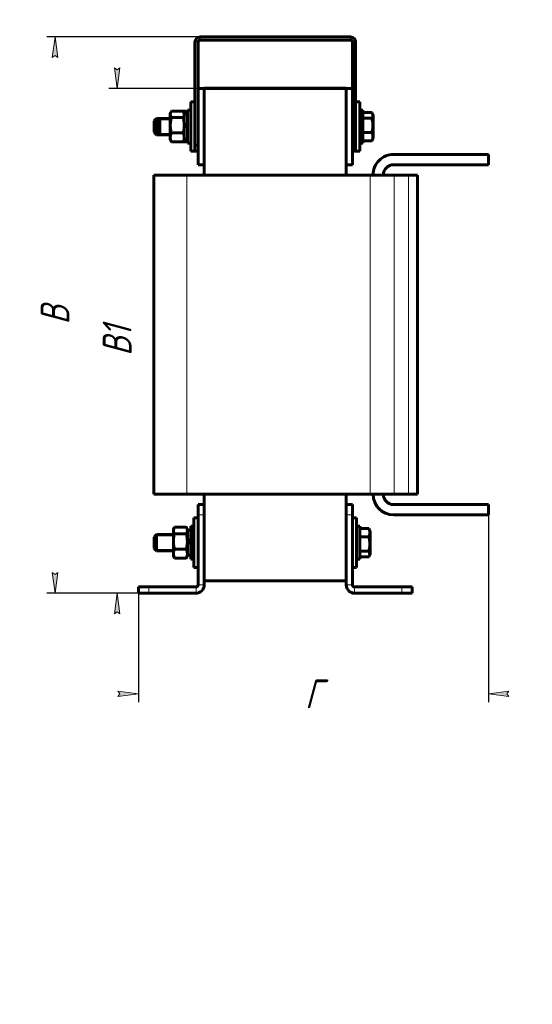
# Model space of a CAD drawing. Header units: millimetres. Extents: x 0 to 297, y 0 to 420.
# Tile 2 of 3: x 173 to 297, y 0 to 239. Entities that reach past the tile are written whole.
import ezdxf

# ---------------------------------------------------------------- set-up
doc = ezdxf.new("R2010")
doc.units = ezdxf.units.MM
doc.linetypes.add('K5LT_BASIC', pattern=[0])
doc.linetypes.add('K5LT_THIN', pattern=[0])
doc.layers.add('Системный слой', color=7, linetype='Continuous')
doc.styles.add('KDIMTEXTSTYLE', font='GOST_AU.SHX', dxfattribs={"width": 0.96, "oblique": 15, "height": 5})
doc.dimstyles.new('KDIMSTYLE (0.50)', dxfattribs={"dimtxt": 5, "dimasz": 1, "dimexe": 2, "dimexo": 0, "dimgap": 1, "dimtad": 1, "dimlfac": 2, "dimtxsty": 'KDIMTEXTSTYLE', "dimsah": 1, "dimcen": 0, "dimdle": 1, "dimadec": 0, "dimazin": 0, "dimtfac": 0.667, "dimtmove": 0, "dimatfit": 3, "dimfxl": 1, "dimtvp": 1, "dimtolj": 1, "dimtzin": 0, "dimarcsym": 0})

# ---------------------------------------------------------------- blocks, each defined once
blk = doc.blocks.new('U18')
at = {"layer": 'Системный слой', "color": 150, "linetype": 'K5LT_BASIC', "lineweight": 60, "true_color": 0x0080ff}
for p, q in [((214.8309477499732, 112.6313929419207), (214.830947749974, 118.0455377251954)), ((214.8309477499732, 106.0455377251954), (214.8309477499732, 112.6313929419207))]:
    blk.add_line(p, q, dxfattribs=at)
blk = doc.blocks.new('U19')
at = {"layer": 'Системный слой', "color": 150, "linetype": 'K5LT_BASIC', "lineweight": 60, "true_color": 0x0080ff}
for p, q in [((214.0809477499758, 219.0455377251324), (214.0809477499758, 214.2116491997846)), ((214.0809477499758, 214.2116491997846), (214.0809477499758, 207.0455377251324))]:
    blk.add_line(p, q, dxfattribs=at)
blk = doc.blocks.new('U20')
at = {"layer": 'Системный слой', "color": 150, "linetype": 'K5LT_BASIC', "lineweight": 60, "true_color": 0x0080ff}
for p, q in [((209.8526551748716, 115.2101010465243), (209.8309477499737, 115.0053400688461)), ((209.9157133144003, 115.4133764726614), (209.8526551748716, 115.2101010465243)), ((210.0149206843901, 115.6141881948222), (209.9157133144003, 115.4133764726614)), ((210.048234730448, 115.6698150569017), (210.0149206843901, 115.6141881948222)), ((210.0837164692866, 115.725212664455), (210.048234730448, 115.6698150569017)), ((210.1212260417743, 115.7803820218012), (210.0837164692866, 115.725212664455))]:
    blk.add_line(p, q, dxfattribs=at)
blk = doc.blocks.new('U21')
at = {"layer": 'Системный слой', "color": 150, "linetype": 'K5LT_BASIC', "lineweight": 60, "true_color": 0x0080ff}
for p, q in [((212.97818170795, 115.7252093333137), (212.9406694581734, 115.780382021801)), ((213.0136607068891, 115.6698161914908), (212.97818170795, 115.7252093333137)), ((213.0469748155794, 115.6141881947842), (213.0136607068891, 115.6698161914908)), ((213.1461809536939, 115.4133754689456), (213.0469748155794, 115.6141881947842)), ((213.2092443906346, 115.2101020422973), (213.1461809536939, 115.4133754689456)), ((213.2309477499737, 115.005340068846), (213.2092443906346, 115.2101020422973))]:
    blk.add_line(p, q, dxfattribs=at)
blk = doc.blocks.new('U22')
at = {"layer": 'Системный слой', "color": 150, "linetype": 'K5LT_BASIC', "lineweight": 60, "true_color": 0x0080ff}
for p, q in [((205.7559477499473, 213.2408227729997), (205.7559477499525, 215.0455377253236)), ((205.7559477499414, 211.0455377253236), (205.7559477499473, 213.2408227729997))]:
    blk.add_line(p, q, dxfattribs=at)
blk = doc.blocks.new('U23')
at = {"layer": 'Системный слой', "color": 150, "linetype": 'K5LT_BASIC', "lineweight": 60, "true_color": 0x0080ff}
for p, q in [((205.1309477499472, 213.1797961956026), (205.1309477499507, 214.4205377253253)), ((205.1309477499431, 211.6705377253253), (205.1309477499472, 213.1797961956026))]:
    blk.add_line(p, q, dxfattribs=at)
blk = doc.blocks.new('U24')
at = {"layer": 'Системный слой', "color": 150, "linetype": 'K5LT_BASIC', "lineweight": 60, "true_color": 0x0080ff}
for p, q in [((255.8809477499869, 217.0455377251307), (255.8809477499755, 213.0455376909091)), ((255.8809477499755, 213.0455376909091), (255.8809477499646, 209.0455377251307))]:
    blk.add_line(p, q, dxfattribs=at)
blk = doc.blocks.new('U25')
at = {"layer": 'Системный слой', "color": 150, "linetype": 'K5LT_BASIC', "lineweight": 60, "true_color": 0x0080ff}
for p, q in [((258.0610226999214, 216.4421576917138), (258.0263960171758, 216.493086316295)), ((258.0263960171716, 215.0622395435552), (258.246210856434, 215.4835055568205)), ((258.0937725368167, 216.3910255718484), (258.0610226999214, 216.4421576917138)), ((258.124524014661, 216.3396766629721), (258.0937725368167, 216.3910255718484)), ((258.2839076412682, 215.9138951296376), (258.124524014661, 216.3396766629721)), ((258.246210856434, 215.4835055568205), (258.2839076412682, 215.9138951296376))]:
    blk.add_line(p, q, dxfattribs=at)
blk = doc.blocks.new('U26')
at = {"layer": 'Системный слой', "color": 150, "linetype": 'K5LT_BASIC', "lineweight": 60, "true_color": 0x0080ff}
for p, q in [((206.5059477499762, 213.2408227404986), (206.5059477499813, 215.0455377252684)), ((206.5059477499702, 211.0455377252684), (206.5059477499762, 213.2408227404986))]:
    blk.add_line(p, q, dxfattribs=at)
blk = doc.blocks.new('U27')
at = {"layer": 'Системный слой', "color": 150, "linetype": 'K5LT_BASIC', "lineweight": 60, "true_color": 0x0080ff}
for p, q in [((205.880947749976, 213.1797961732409), (205.8809477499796, 214.4205377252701)), ((205.8809477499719, 211.6705377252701), (205.880947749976, 213.1797961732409))]:
    blk.add_line(p, q, dxfattribs=at)
blk = doc.blocks.new('U28')
at = {"layer": 'Системный слой', "color": 150, "linetype": 'K5LT_BASIC', "lineweight": 60, "true_color": 0x0080ff}
for p, q in [((255.1309477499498, 111.6549675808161), (255.1309477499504, 116.0455377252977)), ((255.1309477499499, 108.0455377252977), (255.1309477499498, 111.6549675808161))]:
    blk.add_line(p, q, dxfattribs=at)
blk = doc.blocks.new('U29')
at = {"layer": 'Системный слой', "color": 150, "linetype": 'K5LT_BASIC', "lineweight": 60, "true_color": 0x0080ff}
for p, q in [((209.1026551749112, 216.2101010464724), (209.0809477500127, 216.0053400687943)), ((209.1657133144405, 216.4133764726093), (209.1026551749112, 216.2101010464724)), ((209.2649206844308, 216.61418819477), (209.1657133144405, 216.4133764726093)), ((209.2982347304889, 216.6698150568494), (209.2649206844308, 216.61418819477)), ((209.3337164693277, 216.7252126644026), (209.2982347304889, 216.6698150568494)), ((209.3712260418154, 216.7803820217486), (209.3337164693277, 216.7252126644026))]:
    blk.add_line(p, q, dxfattribs=at)
blk = doc.blocks.new('U30')
at = {"layer": 'Системный слой', "color": 150, "linetype": 'K5LT_BASIC', "lineweight": 60, "true_color": 0x0080ff}
for p, q in [((212.228181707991, 216.7252093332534), (212.1906694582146, 216.7803820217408)), ((212.26366070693, 216.6698161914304), (212.228181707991, 216.7252093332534)), ((212.2969748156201, 216.6141881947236), (212.26366070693, 216.6698161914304)), ((212.3961809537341, 216.4133754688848), (212.2969748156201, 216.6141881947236)), ((212.4592443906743, 216.2101020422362), (212.3961809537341, 216.4133754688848)), ((212.4809477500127, 216.005340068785), (212.4592443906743, 216.2101020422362))]:
    blk.add_line(p, q, dxfattribs=at)
blk = doc.blocks.new('U31')
at = {"layer": 'Системный слой', "color": 150, "linetype": 'K5LT_BASIC', "lineweight": 60, "true_color": 0x0080ff}
for p, q in [((214.0309477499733, 112.436107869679), (214.0309477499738, 116.0455377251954)), ((214.0309477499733, 108.0455377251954), (214.0309477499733, 112.436107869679))]:
    blk.add_line(p, q, dxfattribs=at)
blk = doc.blocks.new('U32')
at = {"layer": 'Системный слой', "color": 150, "linetype": 'K5LT_BASIC', "lineweight": 60, "true_color": 0x0080ff}
for p, q in [((255.0809477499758, 219.0455377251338), (255.0809477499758, 213.0455377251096)), ((255.0809477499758, 213.0455377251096), (255.0809477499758, 207.0455377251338))]:
    blk.add_line(p, q, dxfattribs=at)
blk = doc.blocks.new('U33')
at = {"layer": 'Системный слой', "color": 150, "linetype": 'K5LT_BASIC', "lineweight": 60, "true_color": 0x0080ff}
for p, q in [((254.3309477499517, 111.4596825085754), (254.3309477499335, 118.0455377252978)), ((254.3309477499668, 106.0455377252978), (254.3309477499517, 111.4596825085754))]:
    blk.add_line(p, q, dxfattribs=at)
blk = doc.blocks.new('U34')
at = {"layer": 'Системный слой', "color": 150, "linetype": 'K5LT_BASIC', "lineweight": 60, "true_color": 0x0080ff}
for p, q in [((210.0149206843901, 115.6141881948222), (209.8309477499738, 115.2955377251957)), ((210.1212260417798, 115.7983144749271), (210.0149241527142, 115.6141942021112))]:
    blk.add_line(p, q, dxfattribs=at)
blk = doc.blocks.new('U35')
at = {"layer": 'Системный слой', "color": 150, "linetype": 'K5LT_BASIC', "lineweight": 60, "true_color": 0x0080ff}
for p, q in [((210.0642118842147, 108.3958801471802), (210.0826858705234, 108.3614341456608)), ((210.0826858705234, 108.3614341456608), (210.10169680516, 108.32706117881)), ((210.10169680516, 108.32706117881), (210.1212260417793, 108.292760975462))]:
    blk.add_line(p, q, dxfattribs=at)
blk = doc.blocks.new('U36')
at = {"layer": 'Системный слой', "color": 150, "linetype": 'K5LT_BASIC', "lineweight": 60, "true_color": 0x0080ff}
for p, q in [((212.9601986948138, 115.7640142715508), (212.940669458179, 115.7983144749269)), ((212.9792096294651, 115.729641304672), (212.9601986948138, 115.7640142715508)), ((212.9976836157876, 115.6951953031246), (212.9792096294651, 115.729641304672))]:
    blk.add_line(p, q, dxfattribs=at)
blk = doc.blocks.new('U37')
at = {"layer": 'Системный слой', "color": 150, "linetype": 'K5LT_BASIC', "lineweight": 60, "true_color": 0x0080ff}
for p, q in [((213.0469712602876, 115.6141943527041), (212.940669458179, 115.7983144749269)), ((213.2309477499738, 115.2955377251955), (213.0469748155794, 115.6141881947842))]:
    blk.add_line(p, q, dxfattribs=at)
blk = doc.blocks.new('U38')
at = {"layer": 'Системный слой', "color": 150, "linetype": 'K5LT_BASIC', "lineweight": 60, "true_color": 0x0080ff}
for p, q in [((212.9406694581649, 209.3106934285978), (212.9781790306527, 209.3658627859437)), ((212.9781790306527, 209.3658627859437), (213.0136607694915, 209.421260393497)), ((213.0136607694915, 209.421260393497), (213.0469748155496, 209.4768872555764)), ((213.0469748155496, 209.4768872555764), (213.13373624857, 209.6480618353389)), ((213.13373624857, 209.6480618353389), (213.1948381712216, 209.8211092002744)), ((213.1948381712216, 209.8211092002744), (213.2267075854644, 209.9955377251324))]:
    blk.add_line(p, q, dxfattribs=at)
blk = doc.blocks.new('U39')
at = {"layer": 'Системный слой', "color": 150, "linetype": 'K5LT_BASIC', "lineweight": 60, "true_color": 0x0080ff}
for p, q in [((213.0434618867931, 216.5546814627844), (212.9406694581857, 216.7803820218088)), ((213.1270439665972, 216.3263160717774), (213.0434618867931, 216.5546814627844)), ((213.1879145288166, 216.0955377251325), (213.1270439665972, 216.3263160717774))]:
    blk.add_line(p, q, dxfattribs=at)
blk = doc.blocks.new('U40')
at = {"layer": 'Системный слой', "color": 150, "linetype": 'K5LT_BASIC', "lineweight": 60, "true_color": 0x0080ff}
for p, q in [((213.2809477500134, 217.0455377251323), (213.280947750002, 213.0455377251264)), ((213.280947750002, 213.0455377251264), (213.2809477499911, 209.0455377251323))]:
    blk.add_line(p, q, dxfattribs=at)
blk = doc.blocks.new('U41')
at = {"layer": 'Системный слой', "color": 150, "linetype": 'K5LT_BASIC', "lineweight": 60, "true_color": 0x0080ff}
for p, q in [((217.3309477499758, 222.2955377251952), (217.3309477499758, 201.2955377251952)), ((217.3309477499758, 123.7955377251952), (217.3309477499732, 121.2955377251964))]:
    blk.add_line(p, q, dxfattribs=at)
blk = doc.blocks.new('U42')
at = {"layer": 'Системный слой', "color": 150, "linetype": 'K5LT_BASIC', "lineweight": 60, "true_color": 0x0080ff}
for p, q in [((251.8309477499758, 222.2955377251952), (251.8309477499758, 201.2955377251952)), ((251.8309477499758, 123.7955377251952), (251.8309477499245, 121.295537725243))]:
    blk.add_line(p, q, dxfattribs=at)
blk = doc.blocks.new('U43')
at = {"layer": 'Системный слой', "color": 150, "linetype": 'K5LT_BASIC', "lineweight": 60, "true_color": 0x0080ff}
for p, q in [((257.4962092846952, 109.6075633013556), (257.2763960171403, 110.0288358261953)), ((257.2763960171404, 108.5979891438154), (257.3110202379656, 108.6489147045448)), ((257.3110202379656, 108.6489147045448), (257.3437726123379, 108.700050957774)), ((257.3437726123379, 108.700050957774), (257.3745240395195, 108.7513988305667)), ((257.3745240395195, 108.7513988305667), (257.5339056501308, 109.1771676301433)), ((257.5339056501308, 109.1771676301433), (257.4962092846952, 109.6075633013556))]:
    blk.add_line(p, q, dxfattribs=at)
blk = doc.blocks.new('KDIMARROW_01')
at = {"layer": 'Системный слой'}
blk.add_hatch(color=0, dxfattribs=at).paths.add_polyline_path([(-5, -0.6582624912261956), (0, 0), (-5, 0.658262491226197), (-4.5, 6e-16)])
at = {"layer": 'Системный слой', "color": 0, "linetype": 'K5LT_THIN', "lineweight": 18}
for p, q in [((-4.5, 6e-16), (-5, 0.658262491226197)), ((-5, 0.658262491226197), (0, 0)), ((0, 0), (-5, -0.6582624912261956)), ((-5, -0.6582624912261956), (-4.5, 6e-16)), ((0, 0), (-1, 0))]:
    blk.add_line(p, q, dxfattribs=at)

msp = doc.modelspace()

# ---------------------------------------------------------------- linework, layer by layer
at = {"layer": 'Системный слой', "color": 150, "linetype": 'K5LT_BASIC', "lineweight": 60, "true_color": 0x0080ff}
for p, q in [((216.3309477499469, 234.795537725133), (252.8309477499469, 234.795537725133)), ((215.080947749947, 208.545537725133), (215.0809477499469, 233.545537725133)), ((215.8309477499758, 222.2955377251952), (215.8309477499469, 233.545537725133)), ((216.3309477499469, 234.045537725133), (252.8309477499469, 234.045537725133)), ((253.3309477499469, 233.5455377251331), (253.3309477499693, 222.2955377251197)), ((254.0809477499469, 233.5455377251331), (254.0809477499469, 208.545537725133)), ((215.8309477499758, 222.2955377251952), (215.8309477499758, 203.7955377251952)), ((215.8309477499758, 222.2955377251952), (217.3309477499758, 222.2955377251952)), ((217.3309477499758, 222.2955377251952), (217.3309477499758, 222.3455377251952)), ((217.3309477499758, 222.3455377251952), (251.8309477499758, 222.3455377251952)), ((217.3309477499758, 222.2955377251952), (217.3309477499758, 203.7955377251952)), ((217.3309477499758, 222.2955377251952), (251.8309477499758, 222.2955377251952)), ((217.3309477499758, 222.2955377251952), (251.8309477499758, 222.2955377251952)), ((251.8309477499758, 222.2955377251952), (251.8309477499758, 222.3455377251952)), ((251.8309477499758, 222.2955377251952), (251.8309477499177, 203.7955377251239)), ((251.8309477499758, 222.2955377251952), (253.3309477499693, 222.2955377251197)), ((253.3309477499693, 222.2955377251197), (253.3309477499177, 203.7955377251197)), ((214.0809477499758, 219.0455377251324), (215.080947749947, 219.0455377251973)), ((214.0809477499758, 219.0455377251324), (214.8309477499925, 219.045537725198)), ((214.8309477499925, 219.045537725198), (215.080947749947, 219.0455377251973)), ((254.0809477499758, 219.0455377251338), (254.3309477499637, 219.0455377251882)), ((254.0809477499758, 219.0455377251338), (255.0809477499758, 219.0455377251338)), ((209.2649206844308, 216.61418819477), (209.0809477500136, 216.2955377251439)), ((209.0809477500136, 216.2955377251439), (209.0809477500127, 216.0053400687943)), ((209.0809477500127, 216.0053400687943), (209.0809477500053, 213.3628759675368)), ((212.1906694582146, 216.7803820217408), (209.3712260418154, 216.7803820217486)), ((212.1906694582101, 215.2302981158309), (209.3712260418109, 215.2302981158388)), ((212.9406694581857, 216.7803820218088), (212.1906694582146, 216.7803820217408)), ((212.4809477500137, 216.2955377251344), (212.2969748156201, 216.6141881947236)), ((212.4809477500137, 216.2955377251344), (212.4809477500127, 216.005340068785)), ((212.4809477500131, 216.0955377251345), (213.2809477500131, 216.0955377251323)), ((212.4809477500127, 216.005340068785), (212.4809477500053, 213.3628759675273)), ((213.2309477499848, 216.2955377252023), (213.0469748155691, 216.61418819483)), ((213.2309477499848, 216.2955377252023), (213.2309477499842, 216.0955377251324)), ((213.2809477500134, 217.0455377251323), (214.0809477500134, 217.0455377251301)), ((255.0809477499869, 217.0455377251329), (255.8809477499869, 217.0455377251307)), ((255.8809477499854, 216.4930863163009), (258.0263960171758, 216.493086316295)), ((258.124524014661, 216.3396766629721), (258.3809477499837, 215.8955377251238)), ((258.3809477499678, 210.1955377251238), (258.3809477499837, 215.8955377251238)), ((205.7559477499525, 215.0455377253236), (205.1309477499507, 214.4205377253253)), ((206.5059477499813, 215.0455377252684), (205.7559477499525, 215.0455377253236)), ((206.5059477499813, 215.0455377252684), (205.8809477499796, 214.4205377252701)), ((209.08094775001, 215.0455377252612), (206.5059477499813, 215.0455377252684)), ((209.0809477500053, 213.3628759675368), (209.0809477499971, 210.4030736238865)), ((212.4809477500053, 213.3628759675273), (212.4809477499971, 210.4030736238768)), ((255.8809477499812, 215.0622395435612), (258.0263960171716, 215.0622395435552)), ((205.7559477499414, 211.0455377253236), (205.1309477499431, 211.6705377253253)), ((206.5059477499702, 211.0455377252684), (205.7559477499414, 211.0455377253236)), ((206.5059477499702, 211.0455377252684), (205.8809477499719, 211.6705377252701)), ((209.0809477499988, 211.0455377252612), (206.5059477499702, 211.0455377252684)), ((209.0809477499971, 210.4030736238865), (209.0809477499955, 209.7955377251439)), ((212.1906694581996, 211.4954538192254), (209.3712260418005, 211.4954538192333)), ((212.4809477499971, 210.4030736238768), (212.4809477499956, 209.7955377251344)), ((255.8809477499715, 211.614690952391), (258.026396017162, 211.614690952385)), ((209.2649206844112, 209.4768872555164), (209.0809477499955, 209.7955377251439)), ((212.1906694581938, 209.3106934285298), (209.3712260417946, 209.3106934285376)), ((212.9406694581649, 209.3106934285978), (212.1906694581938, 209.3106934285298)), ((212.4809477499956, 209.7955377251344), (212.2969748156, 209.4768872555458)), ((212.4809477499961, 209.9955377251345), (213.2809477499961, 209.9955377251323)), ((213.2309477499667, 209.7955377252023), (213.0469748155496, 209.4768872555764)), ((213.2309477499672, 209.9955377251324), (213.2309477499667, 209.7955377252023)), ((213.2809477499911, 209.0455377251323), (214.0809477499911, 209.0455377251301)), ((215.830947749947, 208.545537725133), (215.080947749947, 208.545537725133)), ((215.080947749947, 208.545537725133), (215.0809477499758, 207.0455377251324)), ((253.3309477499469, 208.545537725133), (254.0809477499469, 208.545537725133)), ((254.0809477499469, 208.545537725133), (254.0809477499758, 207.0455377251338)), ((255.0809477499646, 209.0455377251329), (255.8809477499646, 209.0455377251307)), ((255.8809477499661, 209.5979891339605), (258.0263960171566, 209.5979891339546)), ((258.1245240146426, 209.7513987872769), (258.3809477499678, 210.1955377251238)), ((214.0809477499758, 207.0455377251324), (215.0809477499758, 207.0455377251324)), ((215.0809477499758, 207.0455377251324), (215.830947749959, 207.0455377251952)), ((253.3309477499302, 207.045537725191), (254.0809477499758, 207.0455377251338)), ((254.0809477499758, 207.0455377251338), (255.0809477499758, 207.0455377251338)), ((263.3309477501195, 206.2955377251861), (286.3309477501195, 206.2955377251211)), ((286.3309477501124, 203.7955377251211), (286.3309477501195, 206.2955377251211)), ((215.8309477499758, 203.7955377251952), (217.3309477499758, 203.7955377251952)), ((251.8309477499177, 203.7955377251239), (253.3309477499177, 203.7955377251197)), ((263.3309477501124, 203.7955377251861), (286.3309477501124, 203.7955377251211)), ((205.0809477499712, 123.7955377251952), (205.0809477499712, 201.2955377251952)), ((205.0809477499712, 201.2955377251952), (213.0809477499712, 201.2955377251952)), ((213.0809477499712, 201.2955377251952), (257.6243665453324, 201.2955377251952)), ((257.6243665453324, 201.2955377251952), (263.4499664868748, 201.2955377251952)), ((263.4499664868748, 201.2955377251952), (266.9065476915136, 201.2955377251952)), ((266.9065476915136, 201.2955377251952), (269.0809477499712, 201.2955377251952)), ((269.0809477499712, 123.7955377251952), (269.0809477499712, 201.2955377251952)), ((205.0809477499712, 123.7955377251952), (213.0809477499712, 123.7955377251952)), ((213.0809477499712, 123.7955377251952), (257.6243665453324, 123.7955377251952)), ((257.6243665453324, 123.7955377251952), (263.4499664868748, 123.7955377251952)), ((263.4499664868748, 123.7955377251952), (266.9065476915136, 123.7955377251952)), ((266.9065476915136, 123.7955377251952), (269.0809477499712, 123.7955377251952)), ((215.8309477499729, 118.7955377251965), (215.8309477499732, 121.2955377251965)), ((217.3309477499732, 121.2955377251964), (215.8309477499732, 121.2955377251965)), ((217.3309477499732, 121.2955377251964), (217.3309477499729, 118.7955377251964)), ((251.8309477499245, 121.295537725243), (253.3309477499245, 121.2955377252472)), ((251.8309477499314, 118.795537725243), (251.8309477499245, 121.295537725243)), ((253.3309477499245, 121.2955377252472), (253.3309477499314, 118.7955377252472)), ((286.3309477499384, 121.2955377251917), (263.3309477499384, 121.2955377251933)), ((286.3309477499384, 121.2955377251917), (286.3309477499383, 118.7955377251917)), ((215.8309477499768, 118.0455377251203), (214.830947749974, 118.0455377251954)), ((215.8309477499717, 101.7955377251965), (215.8309477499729, 118.7955377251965)), ((217.3309477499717, 101.7955377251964), (217.3309477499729, 118.7955377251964)), ((251.8309477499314, 118.795537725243), (251.8309477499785, 101.795537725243)), ((253.3309477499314, 118.7955377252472), (253.3309477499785, 101.7955377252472)), ((254.3309477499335, 118.0455377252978), (253.3309477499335, 118.045537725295)), ((286.3309477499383, 118.7955377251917), (263.3309477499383, 118.7955377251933)), ((210.0149206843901, 115.6141881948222), (209.8309477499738, 115.2955377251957)), ((209.8309477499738, 115.2955377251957), (209.8309477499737, 115.0053400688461)), ((209.8309477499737, 115.0053400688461), (209.8309477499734, 112.3628759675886)), ((212.940669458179, 115.7983144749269), (210.1212260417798, 115.7983144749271)), ((212.9406694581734, 115.780382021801), (210.1212260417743, 115.7803820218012)), ((213.2309477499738, 115.2955377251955), (213.0469748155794, 115.6141881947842)), ((213.2309477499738, 115.2955377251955), (213.2309477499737, 115.005340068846)), ((214.0309477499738, 115.0955377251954), (213.2309477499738, 115.0955377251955)), ((213.2309477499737, 115.005340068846), (213.2309477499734, 112.3628759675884)), ((214.8309477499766, 116.0455377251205), (214.0309477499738, 116.0455377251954)), ((255.1309477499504, 116.0455377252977), (254.3309477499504, 116.0455377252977)), ((255.1309477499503, 115.4930863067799), (257.2763960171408, 115.4930863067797)), ((257.3745240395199, 115.3396766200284), (257.6309477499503, 114.8955377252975)), ((257.6309477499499, 109.1955377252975), (257.6309477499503, 114.8955377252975)), ((205.7559477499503, 114.045537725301), (205.1309477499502, 113.4205377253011)), ((205.13094774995, 110.6705377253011), (205.1309477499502, 113.4205377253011)), ((209.8309477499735, 114.0455377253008), (205.7559477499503, 114.045537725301)), ((205.75594774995, 110.045537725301), (205.7559477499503, 114.045537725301)), ((209.8309477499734, 112.3628759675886), (209.8309477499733, 109.4030736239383)), ((212.9406694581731, 114.2302981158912), (210.1212260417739, 114.2302981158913)), ((213.2309477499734, 112.3628759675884), (213.2309477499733, 109.4030736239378)), ((255.13094774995, 113.4763844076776), (257.2763960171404, 113.4763844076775)), ((205.75594774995, 110.045537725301), (205.13094774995, 110.6705377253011)), ((209.8309477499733, 110.0455377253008), (205.75594774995, 110.045537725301)), ((212.9406694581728, 110.4954538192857), (210.1212260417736, 110.4954538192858)), ((255.1309477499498, 110.0288358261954), (257.2763960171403, 110.0288358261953)), ((209.8309477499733, 109.4030736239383), (209.8309477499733, 108.7955377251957)), ((210.0149206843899, 108.4768872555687), (209.8309477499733, 108.7955377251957)), ((210.1212260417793, 108.292760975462), (209.8309477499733, 108.7955377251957)), ((212.9406694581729, 108.31069342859), (210.1212260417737, 108.3106934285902)), ((212.9406694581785, 108.2927609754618), (210.1212260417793, 108.292760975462)), ((213.2309477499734, 108.7955377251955), (212.9406694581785, 108.2927609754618)), ((213.2309477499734, 108.7955377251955), (213.0469748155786, 108.4768872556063)), ((213.2309477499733, 109.4030736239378), (213.2309477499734, 108.7955377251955)), ((214.0309477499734, 108.9955377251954), (213.2309477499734, 108.9955377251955)), ((214.0309477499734, 108.9955377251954), (213.2309477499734, 108.9955377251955)), ((214.8309477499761, 108.0455377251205), (214.0309477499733, 108.0455377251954)), ((214.8309477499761, 108.0455377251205), (214.0309477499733, 108.0455377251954)), ((255.1309477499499, 108.0455377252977), (254.3309477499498, 108.0455377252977)), ((255.1309477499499, 108.5979891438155), (257.2763960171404, 108.5979891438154)), ((257.3745240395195, 108.7513988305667), (257.6309477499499, 109.1955377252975)), ((215.830947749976, 106.0455377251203), (214.8309477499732, 106.0455377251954)), ((215.830947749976, 106.0455377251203), (214.8309477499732, 106.0455377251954)), ((254.3309477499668, 106.0455377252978), (253.3309477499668, 106.045537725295)), ((217.3309477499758, 102.7955377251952), (251.8309477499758, 102.7955377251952)), ((201.3309477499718, 99.79553772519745), (201.3309477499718, 101.2955377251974)), ((201.3309477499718, 101.2955377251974), (203.8309477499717, 101.2955377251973)), ((203.8309477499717, 101.2955377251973), (215.3309477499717, 101.2955377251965)), ((253.8309477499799, 101.2955377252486), (265.3309477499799, 101.2955377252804)), ((265.3309477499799, 101.2955377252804), (267.8309477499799, 101.2955377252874)), ((267.8309477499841, 99.79553772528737), (267.8309477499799, 101.2955377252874)), ((201.3309477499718, 99.79553772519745), (203.8309477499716, 99.79553772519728)), ((203.8309477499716, 99.79553772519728), (215.3309477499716, 99.7955377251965)), ((253.8309477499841, 99.79553772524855), (265.3309477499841, 99.79553772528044)), ((265.3309477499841, 99.79553772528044), (267.8309477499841, 99.79553772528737))]:
    msp.add_line(p, q, dxfattribs=at)
at = {"layer": 'Системный слой', "color": 7, "linetype": 'K5LT_THIN', "lineweight": 18}
for p, q in [((216.3309477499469, 234.795537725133), (216.3309477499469, 234.045537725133)), ((252.8309477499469, 234.045537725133), (252.8309477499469, 234.795537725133)), ((215.8309477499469, 233.545537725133), (215.0809477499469, 233.545537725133)), ((253.3309477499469, 233.5455377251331), (254.0809477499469, 233.5455377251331)), ((205.7559477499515, 214.7072465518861), (205.417656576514, 214.7072465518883)), ((206.167656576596, 214.707246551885), (205.7559477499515, 214.7072465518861)), ((206.5059477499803, 214.7072465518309), (206.167656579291, 214.7072465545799)), ((209.080947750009, 214.7072465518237), (206.5059477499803, 214.7072465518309)), ((205.7559477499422, 211.3838288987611), (205.4176565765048, 211.383828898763)), ((206.1676565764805, 211.3838288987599), (205.7559477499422, 211.3838288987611)), ((206.5059477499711, 211.3838288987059), (206.1676565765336, 211.3838288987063)), ((209.0809477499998, 211.3838288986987), (206.5059477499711, 211.3838288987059)), ((213.0809477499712, 123.7955377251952), (213.0809477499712, 201.2955377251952)), ((257.6243665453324, 123.7955377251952), (257.6243665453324, 201.2955377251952)), ((263.4499664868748, 123.7955377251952), (263.4499664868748, 201.2955377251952)), ((266.9065476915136, 123.7955377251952), (266.9065476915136, 201.2955377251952)), ((217.3309477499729, 118.7955377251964), (215.8309477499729, 118.7955377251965)), ((251.8309477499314, 118.795537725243), (253.3309477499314, 118.7955377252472)), ((205.7559477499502, 113.7072465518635), (205.4176565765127, 113.7072465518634)), ((209.8309477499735, 113.7072465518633), (205.7559477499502, 113.7072465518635)), ((205.7559477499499, 110.3838288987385), (205.4176565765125, 110.3838288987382)), ((209.8309477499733, 110.3838288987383), (205.7559477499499, 110.3838288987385)), ((203.8309477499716, 99.79553772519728), (203.8309477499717, 101.2955377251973)), ((215.3309477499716, 99.7955377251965), (215.3309477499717, 101.2955377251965)), ((217.3309477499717, 101.7955377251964), (215.8309477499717, 101.7955377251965)), ((251.8309477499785, 101.795537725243), (253.3309477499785, 101.7955377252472)), ((253.8309477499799, 101.2955377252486), (253.8309477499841, 99.79553772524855)), ((265.3309477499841, 99.79553772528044), (265.3309477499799, 101.2955377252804))]:
    msp.add_line(p, q, dxfattribs=at)
at = {"layer": 'Системный слой', "color": 150, "linetype": 'K5LT_BASIC', "lineweight": 60, "true_color": 0x0080ff}
for centre, radius, start, end in [((216.3309477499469, 233.545537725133), 1.25, 90.00000000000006, 180), ((252.8309477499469, 233.545537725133), 1.25, 0, 90.00000000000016), ((216.3309477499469, 233.545537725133), 0.5, 90.0000000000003, 180), ((252.8309477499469, 233.545537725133), 0.5, 0, 90), ((263.3309477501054, 201.2955377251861), 5, 89.99999999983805, 179.9999999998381), ((263.3309477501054, 201.2955377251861), 2.499999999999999, 90.00000000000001, 180), ((263.3309477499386, 123.7955377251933), 4.999999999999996, 180, 270), ((263.3309477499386, 123.7955377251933), 2.5, 179.9999999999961, 269.9999999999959), ((212.815360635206, 114.2414177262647), 3.111637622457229, 149.977078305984, 152.1468769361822), ((210.2465349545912, 109.8496576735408), 3.111637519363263, 329.9770782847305, 332.14687809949), ((215.3309477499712, 101.7955377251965), 0.4999999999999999, 269.9999999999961, 0), ((215.3309477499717, 101.7955377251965), 2, 269.9999999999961, 0), ((253.8309477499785, 101.7955377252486), 2, 180, 270), ((253.8309477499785, 101.7955377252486), 0.5, 180, 270)]:
    msp.add_arc(centre, radius, start, end, dxfattribs=at)
for centre, major_axis, ratio, start_param, end_param in [((212.0622825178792, 213.0455377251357), (8.379262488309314, 3.038621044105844), 0.0314126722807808, 1.413459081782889, 1.509423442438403), ((212.0622825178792, 213.0455377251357), (5.631963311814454, 2.042351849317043), 0.0314126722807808, 1.341310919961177, 1.485004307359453), ((213.6996129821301, 213.0455377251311), (8.379262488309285, 3.038621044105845), 0.0314126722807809, -4.673797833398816, -4.577833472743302), ((212.8122825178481, 112.0455377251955), (-8.37926248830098, -3.038621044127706), 0.031412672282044, 4.555051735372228, 4.651016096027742), ((212.8122825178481, 112.0455377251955), (-5.631963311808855, -2.042351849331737), 0.031412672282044, 4.482903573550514, 4.626596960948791), ((214.449612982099, 112.0455377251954), (-8.379262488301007, -3.038621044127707), 0.0314126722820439, -1.532205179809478, -1.436240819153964)]:
    msp.add_ellipse(centre, major_axis=major_axis, ratio=ratio, start_param=start_param, end_param=end_param, dxfattribs=at)
for points, knots in [([(209.0809477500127, 216.0053400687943), (209.0809466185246, 215.9578202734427), (209.0877980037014, 215.8660066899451), (209.1179417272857, 215.7262365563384), (209.1606230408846, 215.6048126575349), (209.2371085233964, 215.4372234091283), (209.3093390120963, 215.3188490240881), (209.3712260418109, 215.2302981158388)], [0, 0, 0, 0, 1.447402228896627, 2.799720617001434, 4.280073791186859, 5.188369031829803, 8, 8, 8, 8]), ([(209.3712260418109, 215.2302981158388), (209.3276386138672, 215.0800276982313), (209.259744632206, 214.8228919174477), (209.1959180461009, 214.5194529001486), (209.1550710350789, 214.2869586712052), (209.1256657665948, 214.085680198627), (209.0978560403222, 213.8245480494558), (209.0835591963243, 213.5853513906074), (209.0809477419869, 213.4224132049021), (209.0809477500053, 213.3628759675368)], [0, 0, 0, 0, 2.474942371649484, 4.205135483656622, 4.904264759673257, 6.209402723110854, 7.422733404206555, 9.0585836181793, 10, 10, 10, 10]), ([(212.1906694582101, 215.2302981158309), (212.2292881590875, 215.2855588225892), (212.2866791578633, 215.3747730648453), (212.3541384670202, 215.5003731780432), (212.3982407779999, 215.5988331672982), (212.4346244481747, 215.7001547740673), (212.4632868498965, 215.8085031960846), (212.4783362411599, 215.9130054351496), (212.4809479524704, 215.9806301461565), (212.4809477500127, 216.005340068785)], [0, 0, 0, 0, 2.192923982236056, 3.518258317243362, 4.904264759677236, 6.009799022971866, 7.42273340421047, 9.05858361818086, 10, 10, 10, 10]), ([(212.4809477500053, 213.3628759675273), (212.4809488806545, 213.4773723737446), (212.4740974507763, 213.69859229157), (212.4439537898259, 214.0353609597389), (212.4012724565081, 214.3279253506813), (212.3460057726, 214.6197000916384), (212.2805703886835, 214.9063020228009), (212.222424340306, 215.1208215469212), (212.1906694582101, 215.2302981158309)], [0, 0, 0, 0, 1.628327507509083, 3.149685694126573, 4.81508301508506, 5.8369151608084, 7.376988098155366, 9, 9, 9, 9]), ([(209.0809477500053, 213.3628759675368), (209.0809466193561, 213.2483795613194), (209.0877980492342, 213.0271596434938), (209.1179417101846, 212.6903909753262), (209.1606230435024, 212.3978265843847), (209.2158897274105, 212.1060518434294), (209.281325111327, 211.8194499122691), (209.3394711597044, 211.6049303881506), (209.3712260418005, 211.4954538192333)], [0, 0, 0, 0, 1.628327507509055, 3.149685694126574, 4.815083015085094, 5.836915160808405, 7.37698809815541, 9, 9, 9, 9]), ([(212.1906694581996, 211.4954538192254), (212.2342568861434, 211.6457242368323), (212.3021508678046, 211.9028600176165), (212.3659774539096, 212.2062990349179), (212.4068244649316, 212.4387932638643), (212.4362297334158, 212.6400717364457), (212.4640394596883, 212.9012038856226), (212.4783363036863, 213.1404005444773), (212.4809477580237, 213.3033387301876), (212.4809477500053, 213.3628759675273)], [0, 0, 0, 0, 2.474942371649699, 4.205135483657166, 4.904264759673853, 6.209402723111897, 7.422733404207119, 9.058583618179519, 10, 10, 10, 10]), ([(258.026396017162, 211.614690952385), (258.070429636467, 211.7664990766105), (258.1356880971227, 212.015959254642), (258.2041596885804, 212.3511499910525), (258.2455545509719, 212.6117736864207), (258.2726132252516, 212.8466620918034), (258.2901204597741, 213.087515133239), (258.2964458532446, 213.3294526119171), (258.2909884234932, 213.5616921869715), (258.27579215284, 213.7964487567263), (258.2461863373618, 214.0694283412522), (258.1743333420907, 214.5044977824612), (258.0899441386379, 214.8431542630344), (258.0263960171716, 215.0622395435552)], [0, 0, 0, 0, 1.896476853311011, 3.090857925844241, 4.103534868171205, 5.062016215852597, 5.92721662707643, 6.99984169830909, 7.964308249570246, 8.71339026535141, 9.822572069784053, 11.25916190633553, 14, 14, 14, 14]), ([(209.0809477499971, 210.4030736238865), (209.0809466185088, 210.3360970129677), (209.0877980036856, 210.2066906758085), (209.1179417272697, 210.0096921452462), (209.1606230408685, 209.8385516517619), (209.2371085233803, 209.6023435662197), (209.3093390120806, 209.4355011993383), (209.3712260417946, 209.3106934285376)], [0, 0, 0, 0, 1.447402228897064, 2.799720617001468, 4.280073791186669, 5.188369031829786, 8, 8, 8, 8]), ([(209.3712260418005, 211.4954538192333), (209.3326073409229, 211.4175668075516), (209.2752163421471, 211.2918241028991), (209.2077570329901, 211.1147974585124), (209.1636547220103, 210.9760233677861), (209.1272710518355, 210.8332159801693), (209.0986086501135, 210.6805046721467), (209.08355925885, 210.5332143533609), (209.0809475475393, 210.4379009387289), (209.0809477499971, 210.4030736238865)], [0, 0, 0, 0, 2.192923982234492, 3.518258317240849, 4.904264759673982, 6.009799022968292, 7.422733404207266, 9.058583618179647, 10, 10, 10, 10]), ([(212.4809477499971, 210.4030736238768), (212.4809488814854, 210.4700502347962), (212.4740974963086, 210.5994565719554), (212.4439537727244, 210.7964551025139), (212.4012724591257, 210.9675955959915), (212.3247869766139, 211.2038036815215), (212.2525564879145, 211.370646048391), (212.1906694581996, 211.4954538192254)], [0, 0, 0, 0, 1.447402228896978, 2.79972061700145, 4.280073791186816, 5.188369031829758, 8, 8, 8, 8]), ([(212.1906694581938, 209.3106934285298), (212.2292881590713, 209.3885804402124), (212.2866791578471, 209.5143231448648), (212.3541384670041, 209.6913497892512), (212.3982407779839, 209.830123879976), (212.4346244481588, 209.9729312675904), (212.4632868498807, 210.1256425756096), (212.4783362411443, 210.2729328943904), (212.4809479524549, 210.3682463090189), (212.4809477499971, 210.4030736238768)], [0, 0, 0, 0, 2.192923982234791, 3.518258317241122, 4.904264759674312, 6.009799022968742, 7.42273340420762, 9.0585836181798, 10, 10, 10, 10]), ([(258.0263960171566, 209.5979891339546), (258.0902555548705, 209.7267748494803), (258.1730061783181, 209.9212201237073), (258.2423069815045, 210.164753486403), (258.27261307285, 210.318651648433), (258.2901205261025, 210.4595424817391), (258.2964458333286, 210.601067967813), (258.2902595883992, 210.7550640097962), (258.2707204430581, 210.9100695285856), (258.2293487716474, 211.1033321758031), (258.1536462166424, 211.3391296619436), (258.0737133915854, 211.5192655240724), (258.026396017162, 211.614690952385)], [0, 0, 0, 0, 2.553902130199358, 3.810425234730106, 4.700443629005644, 5.503844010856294, 6.499853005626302, 7.395429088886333, 8.436530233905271, 9.460020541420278, 11.10496082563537, 13, 13, 13, 13]), ([(209.8309477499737, 115.0053400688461), (209.8309466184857, 114.9578202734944), (209.8377980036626, 114.866006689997), (209.8679417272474, 114.7262365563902), (209.9106230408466, 114.604812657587), (209.9871085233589, 114.4372234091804), (210.059339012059, 114.3188490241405), (210.1212260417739, 114.2302981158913)], [0, 0, 0, 0, 1.447402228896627, 2.799720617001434, 4.280073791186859, 5.188369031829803, 8, 8, 8, 8]), ([(212.9406694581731, 114.2302981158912), (212.9792881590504, 114.2855588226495), (213.036679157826, 114.3747730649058), (213.1041384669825, 114.5003731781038), (213.148240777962, 114.598833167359), (213.1846244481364, 114.7001547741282), (213.213286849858, 114.8085031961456), (213.2283362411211, 114.9130054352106), (213.2309479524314, 114.9806301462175), (213.2309477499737, 115.005340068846)], [0, 0, 0, 0, 2.192923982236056, 3.518258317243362, 4.904264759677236, 6.009799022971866, 7.42273340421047, 9.05858361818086, 10, 10, 10, 10]), ([(257.2763960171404, 113.4763844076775), (257.340255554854, 113.605170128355), (257.4230061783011, 113.7996154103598), (257.4923069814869, 114.043148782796), (257.5226130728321, 114.1970469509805), (257.5401205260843, 114.3379377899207), (257.5464458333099, 114.4794632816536), (257.5402595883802, 114.6334593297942), (257.5207204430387, 114.7884648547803), (257.4793487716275, 114.9817275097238), (257.403646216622, 115.2175250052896), (257.3237133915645, 115.3976608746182), (257.2763960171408, 115.4930863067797)], [0, 0, 0, 0, 2.553902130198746, 3.810425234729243, 4.70044362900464, 5.503844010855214, 6.499853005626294, 7.395429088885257, 8.436530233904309, 9.46002054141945, 11.10496082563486, 13, 13, 13, 13]), ([(209.8309477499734, 112.3628759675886), (209.8309466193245, 112.2483795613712), (209.8377980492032, 112.0271596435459), (209.8679417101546, 111.6903909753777), (209.9106230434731, 111.3978265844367), (209.965889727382, 111.1060518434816), (210.0313251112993, 110.8194499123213), (210.0894711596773, 110.6049303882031), (210.1212260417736, 110.4954538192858)], [0, 0, 0, 0, 1.628327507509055, 3.149685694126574, 4.815083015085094, 5.836915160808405, 7.37698809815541, 9, 9, 9, 9]), ([(210.1212260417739, 114.2302981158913), (210.0776386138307, 114.0800276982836), (210.0097446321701, 113.8228919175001), (209.9459180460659, 113.5194529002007), (209.9050710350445, 113.2869586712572), (209.8756657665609, 113.0856801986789), (209.8478560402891, 112.8245480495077), (209.8335591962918, 112.5853513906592), (209.8309477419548, 112.4224132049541), (209.8309477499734, 112.3628759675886)], [0, 0, 0, 0, 2.474942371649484, 4.205135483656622, 4.904264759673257, 6.209402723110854, 7.422733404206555, 9.0585836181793, 10, 10, 10, 10]), ([(213.2309477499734, 112.3628759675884), (213.2309488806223, 112.4773723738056), (213.2240974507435, 112.6985922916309), (213.1939537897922, 113.0353609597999), (213.1512724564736, 113.3279253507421), (213.0960057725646, 113.619700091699), (213.0305703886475, 113.9063020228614), (212.9724243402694, 114.1208215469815), (212.9406694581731, 114.2302981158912)], [0, 0, 0, 0, 1.628327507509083, 3.149685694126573, 4.81508301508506, 5.8369151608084, 7.376988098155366, 9, 9, 9, 9]), ([(212.9406694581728, 110.4954538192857), (212.9842568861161, 110.6457242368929), (213.0521508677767, 110.9028600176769), (213.1159774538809, 111.2062990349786), (213.1568244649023, 111.4387932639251), (213.1862297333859, 111.6400717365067), (213.2140394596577, 111.9012038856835), (213.228336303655, 112.1404005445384), (213.2309477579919, 112.3033387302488), (213.2309477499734, 112.3628759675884)], [0, 0, 0, 0, 2.474942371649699, 4.205135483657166, 4.904264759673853, 6.209402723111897, 7.422733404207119, 9.058583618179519, 10, 10, 10, 10]), ([(257.2763960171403, 110.0288358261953), (257.3204296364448, 110.1806439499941), (257.3856880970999, 110.4301041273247), (257.4541596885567, 110.7652948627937), (257.4955545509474, 111.0259185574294), (257.5226132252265, 111.2608069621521), (257.5401204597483, 111.5016600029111), (257.5464458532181, 111.7435974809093), (257.5409884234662, 111.9758370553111), (257.5257921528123, 112.210593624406), (257.4961863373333, 112.4835732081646), (257.4243333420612, 112.9186426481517), (257.3399441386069, 113.257299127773), (257.2763960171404, 113.4763844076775)], [0, 0, 0, 0, 1.896476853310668, 3.090857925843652, 4.103534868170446, 5.062016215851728, 5.927216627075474, 6.999841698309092, 7.964308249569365, 8.713390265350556, 9.822572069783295, 11.25916190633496, 14, 14, 14, 14]), ([(210.1212260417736, 110.4954538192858), (210.0826073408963, 110.417566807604), (210.0252163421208, 110.2918241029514), (209.9577570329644, 110.1147974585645), (209.9136547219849, 109.9760233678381), (209.8772710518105, 109.8332159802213), (209.8486086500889, 109.6805046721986), (209.8335592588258, 109.5332143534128), (209.8309475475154, 109.4379009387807), (209.8309477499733, 109.4030736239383)], [0, 0, 0, 0, 2.192923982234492, 3.518258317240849, 4.904264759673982, 6.009799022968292, 7.422733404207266, 9.058583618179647, 10, 10, 10, 10]), ([(213.2309477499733, 109.4030736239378), (213.2309488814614, 109.4700502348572), (213.2240974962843, 109.5994565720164), (213.1939537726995, 109.7964551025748), (213.1512724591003, 109.9675955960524), (213.0747869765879, 110.2038036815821), (213.0025564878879, 110.3706460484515), (212.9406694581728, 110.4954538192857)], [0, 0, 0, 0, 1.447402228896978, 2.79972061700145, 4.280073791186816, 5.188369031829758, 8, 8, 8, 8]), ([(209.8309477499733, 109.4030736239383), (209.8309466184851, 109.3360970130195), (209.8377980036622, 109.2066906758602), (209.8679417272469, 109.009692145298), (209.9106230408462, 108.8385516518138), (209.9871085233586, 108.6023435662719), (210.0593390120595, 108.4355011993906), (210.1212260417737, 108.3106934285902)], [0, 0, 0, 0, 1.447402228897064, 2.799720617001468, 4.280073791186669, 5.188369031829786, 8, 8, 8, 8]), ([(212.9406694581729, 108.31069342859), (212.9792881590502, 108.3885804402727), (213.0366791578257, 108.5143231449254), (213.1041384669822, 108.6913497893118), (213.1482407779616, 108.8301238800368), (213.1846244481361, 108.9729312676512), (213.2132868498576, 109.1256425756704), (213.2283362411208, 109.2729328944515), (213.2309479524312, 109.3682463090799), (213.2309477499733, 109.4030736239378)], [0, 0, 0, 0, 2.192923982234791, 3.518258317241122, 4.904264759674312, 6.009799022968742, 7.42273340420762, 9.0585836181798, 10, 10, 10, 10])]:
    msp.add_open_spline(points, degree=3, knots=knots, dxfattribs=at)
for points in [[(212.9406694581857, 216.7803820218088), (212.9791463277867, 216.7253264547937), (213.0147912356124, 216.6699300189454), (213.0469748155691, 216.61418819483)], [(209.3712260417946, 209.3106934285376), (209.3327491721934, 209.3657489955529), (209.2971042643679, 209.421145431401), (209.2649206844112, 209.4768872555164)], [(212.2969748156, 209.4768872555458), (212.2647870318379, 209.4211370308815), (212.2291544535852, 209.3657606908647), (212.1906694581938, 209.3106934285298)], [(258.1245240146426, 209.7513987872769), (258.0948122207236, 209.6999370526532), (258.0619206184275, 209.6488204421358), (258.0263960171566, 209.5979891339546)], [(257.2763960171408, 115.4930863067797), (257.3119131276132, 115.4422657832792), (257.344816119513, 115.391130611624), (257.3745240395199, 115.3396766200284)], [(210.1212260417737, 108.3106934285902), (210.0827491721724, 108.3657489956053), (210.0471042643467, 108.4211454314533), (210.0149206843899, 108.4768872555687)], [(213.0469748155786, 108.4768872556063), (213.0147870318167, 108.421137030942), (212.9791544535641, 108.365760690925), (212.9406694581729, 108.31069342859)]]:
    msp.add_open_spline(points, degree=3, dxfattribs=at)

# ---------------------------------------------------------------- block references
at = {"layer": 'Системный слой'}
for name in ['U41', 'U42', 'U19', 'U32', 'U29', 'U30', 'U39', 'U40', 'U24', 'U25', 'U23', 'U22', 'U27', 'U26', 'U38', 'U18', 'U33', 'U34', 'U20', 'U36', 'U37', 'U21', 'U31', 'U28', 'U43', 'U35']:
    msp.add_blockref(name, (0, 0), dxfattribs=at)

# ---------------------------------------------------------------- dimensions: what is measured, and where the dimension line sits
at = {"layer": 'Системный слой', "color": 7}
for base, p1, p2, location, text in [((181.0840070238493, 234.795537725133), (201.3309477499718, 99.79553772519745), (216.3309477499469, 234.795537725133), (181.0840070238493, 167.2955377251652), '\\H7.0;\\W0.965;\\Q15;\\H7.0;\\W0.965;\\Q15;\\Q15;В'), ((196.1657863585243, 99.79553772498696), (234.5809477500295, 222.2955377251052), (205.9122843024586, 99.79553772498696), (196.1657863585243, 161.0455377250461), '\\H7.0;\\W0.965;\\Q15;\\H7.0;\\W0.965;\\Q15;\\Q15;В1')]:
    msp.add_linear_dim(base=base, p1=p1, p2=p2, angle=90, location=location, text=text, dimstyle='KDIMSTYLE (0.50)', override={"dimexo": 0, "dimblk1": 'KDIMARROW_01', "dimblk2": 'KDIMARROW_01', "dimse1": 0, "dimse2": 0, "dimclrt": 7, "dimtolj": 1}, dxfattribs=at).render()
msp.add_linear_dim(base=(201.330947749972, 75.35917086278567), p1=(286.3309477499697, 119.7955377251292), p2=(201.330947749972, 100.5455377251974), location=(243.8309477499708, 75.35917086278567), text='\\H7.0;\\W0.965;\\Q15;\\H7.0;\\W0.965;\\Q15;\\Q15;Г', dimstyle='KDIMSTYLE (0.50)', override={"dimexo": 0, "dimblk1": 'KDIMARROW_01', "dimblk2": 'KDIMARROW_01', "dimse1": 0, "dimse2": 0, "dimclrt": 7, "dimtolj": 1}, dxfattribs=at).render()

doc.saveas('drawing.dxf')
